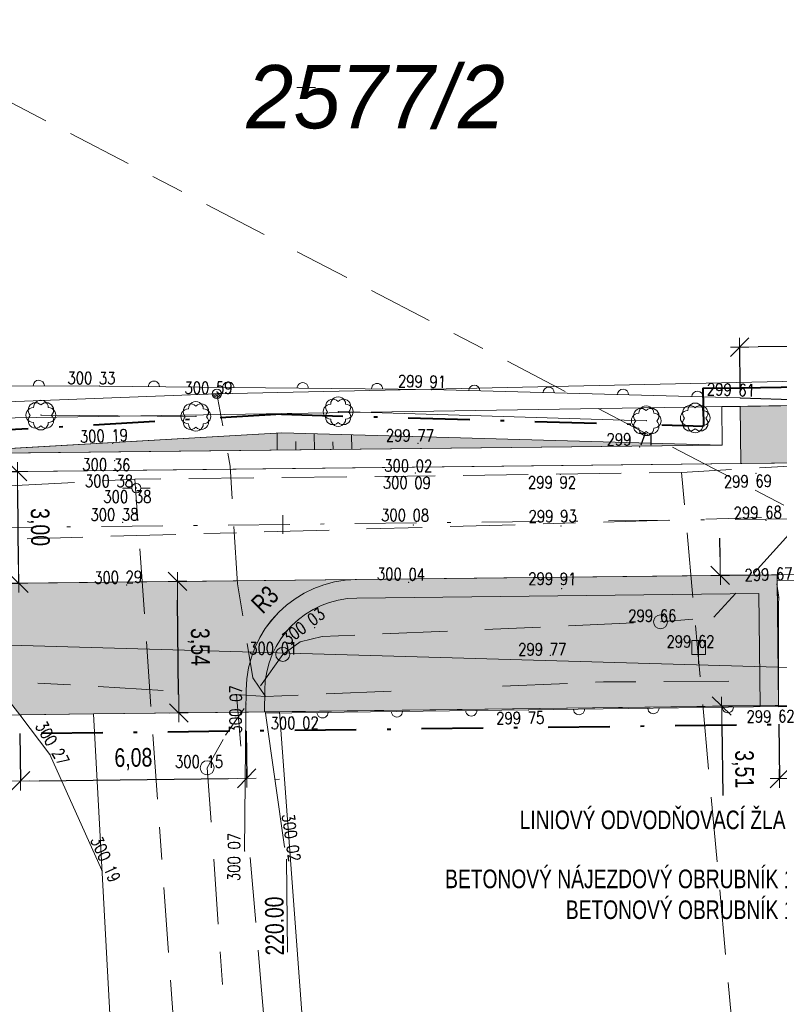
# Model space of a CAD drawing. Header units: metres. Extents: x -456831 to -456516, y -1111244 to -1111169.
# Tile 3 of 18: x -456808 to -456787, y -1111225 to -1111198. Entities that reach past the tile are written whole.
import ezdxf
from ezdxf.enums import TextEntityAlignment as Align

# ---------------------------------------------------------------- set-up
doc = ezdxf.new("R2010")
doc.units = ezdxf.units.M
doc.header["$MEASUREMENT"] = 0
for name, pattern in [('6.1622', [40, 3.5, -3, 7, -3, 3.5, 3.5, -3, 7, -3, 3.5]), ('6.2322', [40, 3.5, -3, 7, -4, 6, -3, 7, -3, 3.5]), ('6.6022', [39, 3.5, -3, 7, -6, -6, 7, -3, 3.5]), ('DGN Style 4', [13.241501, 6.616615, -3.308308, 0.008271, -3.308308])]:
    doc.linetypes.add(name, pattern=pattern)
doc.layers.get('0').update_dxf_attribs({"lineweight": 13})
for name, color, linetype, lineweight in [('BARVY_KOMUNIKACE', 254, 'Continuous', 0), ('BARVY_KRAJNICE', 101, 'Continuous', 0), ('BARVY_NASYP', 71, 'Continuous', 0), ('BARVY_OPRAVA STERK', 191, 'Continuous', 0), ('BARVY_OPRAVA_STERK_KOM', 221, 'Continuous', 0), ('HRANICE', 7, 'Continuous', 13), ('Hranice parcel', 9, 'Continuous', 13), ('HRANICE STAVENISTE', 136, 'DGN Style 4', 40), ('HRANICE_VSTUP', 4, 'Continuous', 30), ('HRANY NAVRH', 1, 'Continuous', 13), ('HRANY_NASYP', 96, 'Continuous', 13), ('HRANY_ZELEN', 96, 'Continuous', 13), ('IS_CEZ_NN_NADZ', 1, 'Continuous', 0), ('IS_CEZ_NN_PODZ', 1, '6.6022', 0), ('IS_SMVAK_KANAL_SPL_TRASA', 32, '6.2322', 0), ('IS_SMVAK_VODA_TRASA', 5, '6.1622', 0), ('KOMUNIKACE', 7, 'Continuous', 13), ('KOMUNIKACE_CHODNIK', 7, 'Continuous', 13), ('KOTY', 1, 'Continuous', 13), ('KRAJNICE', 1, 'Continuous', 13), ('KULTURA', 3, 'Continuous', 13), ('OBJEKTY_ODVODNOVACI_ZLAB', 7, 'Continuous', 13), ('OSA', 1, 'DGN Style 4', 13), ('Parcelní čísla', 9, 'Continuous', 13), ('POLOMERY', 1, 'Continuous', 13), ('POPIS OBRUB', 1, 'Continuous', 13), ('POPIS ZLABU', 1, 'Continuous', 13), ('SIT', 5, 'Continuous', 13), ('SITE_ELEKTRIKA', 7, 'Continuous', 13), ('SITE_KANALIZACE', 7, 'Continuous', 13), ('SITE_VODOVOD', 7, 'Continuous', 13), ('SKRYTE_BODY', 7, 'Continuous', 0), ('SRAFY NASYP', 96, 'Continuous', 13), ('STANIČENÍ', 1, 'Continuous', 13), ('TEREN', 7, 'Continuous', 13), ('VYSKY', 34, 'Continuous', 0)]:
    doc.layers.add(name, color=color, linetype=linetype, lineweight=lineweight)
doc.styles.add('ARIAL', font='arial.ttf')
doc.styles.add('ROMANS', font='romans.shx')
doc.styles.add('Style-Arial', font='arial.ttf')
doc.styles.add('Style-cs_Italics', font='cs_Italics.shx')
doc.styles.add('Style-Times New Roman', font='times.ttf')
doc.dimstyles.new('1 500', dxfattribs={"dimtxt": 1, "dimasz": 1, "dimexe": 0, "dimexo": 1, "dimgap": 0.5, "dimtad": 1, "dimzin": 0, "dimtxsty": 'Style-Times New Roman', "dimblk": 'KONCOVA ZNACKA KOTY_1.0', "dimcen": 0, "dimazin": 3, "dimtfac": 1, "dimtdec": 0, "dimtofl": 0, "dimtmove": 0, "dimatfit": 1, "dimldrblk": 'KONCOVA ZNACKA KOTY_1.0', "dimfxl": 0, "dimtolj": 1, "dimtzin": 0, "dimarcsym": 0})

# ---------------------------------------------------------------- blocks, each defined once
blk = doc.blocks.new('SIT')
at = {"color": 0, "linetype": 'ByBlock', "lineweight": -2}
for p, q in [((-1, 0), (1, 0)), ((0, 1), (0, -1))]:
    blk.add_line(p, q, dxfattribs=at)
blk = doc.blocks.new('SOUP_V')
at = {"color": 0, "linetype": 'ByBlock', "lineweight": -2}
for p, q in [((-0.5, 0), (-1.5, 0)), ((0.5, 0), (1.5, 0))]:
    blk.add_line(p, q, dxfattribs=at)
blk.add_circle((0, 0), 0.5, dxfattribs=at)
blk.add_point((0, 0), dxfattribs=at)
blk = doc.blocks.new('SAK')
at = {"color": 0, "linetype": 'ByBlock', "lineweight": -2}
blk.add_circle((0, 0), 0.75, dxfattribs=at)
blk = doc.blocks.new('KER')
at = {"color": 0, "linetype": 'ByBlock', "lineweight": -2, "flags": 128}
blk.add_lwpolyline([(-0.8, -0.8, 1.000074), (0.8, -0.8)], format="xyb", dxfattribs=at)
at = {"color": 0, "linetype": 'ByBlock', "lineweight": -2}
for centre, start, end in [((-0.57, 0.53), 44.9958, 225.0042), ((0, 0.8), 359.9958, 180.0042), ((0.57, 0.53), 314.9989, 135.0011), ((-0.8, 0), 89.9989, 270.0011), ((0.8, 0), 269.9989, 90.0011), ((-0.57, -0.6), 134.9989, 315.0011), ((0.57, -0.6), 224.9958, 45.0042)]:
    blk.add_arc(centre, 0.8, start, end, dxfattribs=at)
blk = doc.blocks.new('SAV')
at = {"color": 0, "linetype": 'ByBlock', "lineweight": -2}
for p, q in [((-0.75, 0.75), (-0.75, -0.75)), ((-0.75, 0.75), (0.75, 0.75)), ((0, 0.75), (0, -1.75)), ((0.75, 0.75), (0.75, -0.75)), ((-0.75, -0.75), (0.75, -0.75))]:
    blk.add_line(p, q, dxfattribs=at)
blk = doc.blocks.new('SLOUPB')
at = {"color": 0, "linetype": 'ByBlock', "lineweight": -2}
blk.add_line((-0.5, 0), (0.5, 0), dxfattribs=at)
blk.add_circle((0, 0), 0.5, dxfattribs=at)
for radius in [0.35, 0.2]:
    blk.add_arc((0, 0), radius, 180, 0, dxfattribs=at)
blk = doc.blocks.new('PLOTZDEN')
at = {"color": 0, "linetype": 'ByBlock', "lineweight": -2}
blk.add_arc((0, 0), 0.6, 270, 90, dxfattribs=at)
blk = doc.blocks.new('PLOTDREV')
at = {"color": 0, "linetype": 'ByBlock', "lineweight": -2}
blk.add_line((0, 0), (0.48, 0), dxfattribs=at)
blk = doc.blocks.new('KONCOVA ZNACKA KOTY_1.0')
blk.add_line((0, 0), (-1, 0))
at = {"layer": 'KOTY'}
for p, q in [((-0.5, -0.5), (0.5, 0.5)), ((-0.5, 0), (0.5, 0)), ((0, -0.5), (0, 0.5))]:
    blk.add_line(p, q, dxfattribs=at)
blk = doc.blocks.new('*D59')
at = {"layer": 'Defpoints', "color": 0, "linetype": 'Continuous', "lineweight": 13}
for p in [(-456787.299, -1111216.612), (-456781.425, -1111216.548), (-456781.404, -1111218.511)]:
    blk.add_point(p, dxfattribs=at)
at = {"layer": 'KOTY', "color": 0, "linetype": 'ByBlock', "lineweight": -2}
for p, q in [((-456787.294, -1111217.112), (-456787.278, -1111218.575)), ((-456781.42, -1111217.048), (-456781.404, -1111218.511))]:
    blk.add_line(p, q, dxfattribs=at)
at = {"layer": 'KOTY', "linetype": 'Continuous', "lineweight": -2}
blk.add_line((-456786.778, -1111218.57), (-456781.904, -1111218.516), dxfattribs=at)
at = {"layer": 'KOTY', "linetype": 'Continuous', "lineweight": -2, "xscale": 0.5, "yscale": 0.5, "zscale": 0.5}
for p, rotation in [((-456781.404, -1111218.511), 0.6292936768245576), ((-456787.278, -1111218.575), 180.6292936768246)]:
    blk.add_blockref('KONCOVA ZNACKA KOTY_1.0', p, dxfattribs=dict(at, rotation=rotation))
at = {"layer": 'KOTY', "color": 7, "linetype": 'Continuous', "insert": (-456784.347, -1111217.992), "char_height": 0.5, "attachment_point": 5, "rotation": 0.6293, "style": 'ARIAL'}
blk.add_mtext('\\A1;\\H1x;\\W0.75;5,87', dxfattribs=at)
blk = doc.blocks.new('*D63')
at = {"layer": 'Defpoints', "color": 0, "linetype": 'Continuous', "lineweight": 13}
for p in [(-456788.346, -1111206.98), (-456788.329, -1111208.554), (-456784.693, -1111208.514)]:
    blk.add_point(p, dxfattribs=at)
at = {"layer": 'KOTY', "color": 0, "linetype": 'ByBlock', "lineweight": -2}
for p, q in [((-456788.334, -1111208.054), (-456788.346, -1111206.98)), ((-456784.699, -1111208.015), (-456784.711, -1111206.94))]:
    blk.add_line(p, q, dxfattribs=at)
at = {"layer": 'KOTY', "linetype": 'Continuous', "lineweight": -2}
blk.add_line((-456785.211, -1111206.945), (-456787.846, -1111206.974), dxfattribs=at)
at = {"layer": 'KOTY', "linetype": 'Continuous', "lineweight": -2, "xscale": 0.5, "yscale": 0.5, "zscale": 0.5}
for p, rotation in [((-456788.346, -1111206.98), 180.6292936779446), ((-456784.711, -1111206.94), 0.6292936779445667)]:
    blk.add_blockref('KONCOVA ZNACKA KOTY_1.0', p, dxfattribs=dict(at, rotation=rotation))
at = {"layer": 'KOTY', "color": 7, "linetype": 'Continuous', "insert": (-456786.534, -1111206.409), "char_height": 0.5, "attachment_point": 5, "rotation": 0.6293, "style": 'ARIAL'}
blk.add_mtext('\\A1;\\H1x;\\W0.75;3,64', dxfattribs=at)
blk = doc.blocks.new('*D69')
at = {"layer": 'Defpoints', "color": 0, "linetype": 'Continuous', "lineweight": 13}
for p in [(-456788.868, -1111213.117), (-456787.338, -1111213.1), (-456787.299, -1111216.612)]:
    blk.add_point(p, dxfattribs=at)
at = {"layer": 'KOTY', "linetype": 'Continuous', "lineweight": -2}
for p, q in [((-456788.873, -1111212.617), (-456788.879, -1111212.117)), ((-456788.824, -1111217.129), (-456788.803, -1111219.03))]:
    blk.add_line(p, q, dxfattribs=at)
at = {"layer": 'KOTY', "color": 0, "linetype": 'ByBlock', "lineweight": -2}
for p, q in [((-456787.838, -1111213.106), (-456788.868, -1111213.117)), ((-456787.799, -1111216.618), (-456788.829, -1111216.629))]:
    blk.add_line(p, q, dxfattribs=at)
at = {"layer": 'KOTY', "linetype": 'Continuous', "lineweight": -2, "xscale": 0.5, "yscale": 0.5, "zscale": 0.5}
for p, rotation in [((-456788.868, -1111213.117), 270.6292936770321), ((-456788.829, -1111216.629), 90.62929367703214)]:
    blk.add_blockref('KONCOVA ZNACKA KOTY_1.0', p, dxfattribs=dict(at, rotation=rotation))
at = {"layer": 'KOTY', "color": 7, "linetype": 'Continuous', "insert": (-456788.26, -1111218.324), "char_height": 0.5, "attachment_point": 5, "rotation": 270.6293, "style": 'ARIAL'}
blk.add_mtext('\\A1;\\H1x;\\W0.75;3,51', dxfattribs=at)
blk = doc.blocks.new('*D71')
at = {"layer": 'Defpoints', "color": 0, "linetype": 'Continuous', "lineweight": 13}
for p in [(-456807.702, -1111216.866), (-456801.619, -1111216.791), (-456801.597, -1111218.568)]:
    blk.add_point(p, dxfattribs=at)
at = {"layer": 'KOTY', "color": 0, "linetype": 'ByBlock', "lineweight": -2}
for p, q in [((-456807.696, -1111217.366), (-456807.68, -1111218.643)), ((-456801.613, -1111217.291), (-456801.597, -1111218.568))]:
    blk.add_line(p, q, dxfattribs=at)
at = {"layer": 'KOTY', "linetype": 'Continuous', "lineweight": -2}
blk.add_line((-456807.18, -1111218.637), (-456802.097, -1111218.574), dxfattribs=at)
at = {"layer": 'KOTY', "linetype": 'Continuous', "lineweight": -2, "xscale": 0.5, "yscale": 0.5, "zscale": 0.5}
for p, rotation in [((-456807.68, -1111218.643), 180.7044571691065), ((-456801.597, -1111218.568), 0.7044571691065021)]:
    blk.add_blockref('KONCOVA ZNACKA KOTY_1.0', p, dxfattribs=dict(at, rotation=rotation))
at = {"layer": 'KOTY', "color": 7, "linetype": 'Continuous', "insert": (-456804.645, -1111218.055), "char_height": 0.5, "attachment_point": 5, "rotation": 0.7045, "style": 'ARIAL'}
blk.add_mtext('\\A1;\\H1x;\\W0.75;6,08', dxfattribs=at)
blk = doc.blocks.new('*D73')
at = {"layer": 'Defpoints', "color": 0, "linetype": 'Continuous', "lineweight": 13}
for p in [(-456808.709, -1111210.335), (-456807.762, -1111210.324), (-456808.676, -1111213.335)]:
    blk.add_point(p, dxfattribs=at)
at = {"layer": 'KOTY', "color": 0, "linetype": 'ByBlock', "lineweight": -2}
for p, q in [((-456808.209, -1111210.329), (-456807.762, -1111210.324)), ((-456808.176, -1111213.329), (-456807.729, -1111213.324))]:
    blk.add_line(p, q, dxfattribs=at)
at = {"layer": 'KOTY', "linetype": 'Continuous', "lineweight": -2}
blk.add_line((-456807.734, -1111212.824), (-456807.756, -1111210.824), dxfattribs=at)
at = {"layer": 'KOTY', "linetype": 'Continuous', "lineweight": -2, "xscale": 0.5, "yscale": 0.5, "zscale": 0.5}
for p, rotation in [((-456807.762, -1111210.324), 90.62929367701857), ((-456807.729, -1111213.324), 270.6292936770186)]:
    blk.add_blockref('KONCOVA ZNACKA KOTY_1.0', p, dxfattribs=dict(at, rotation=rotation))
at = {"layer": 'KOTY', "color": 7, "linetype": 'Continuous', "insert": (-456807.195, -1111211.818), "char_height": 0.5, "attachment_point": 5, "rotation": 270.6293, "style": 'ARIAL'}
blk.add_mtext('\\A1;\\H1x;\\W0.75;3,00', dxfattribs=at)
blk = doc.blocks.new('*D75')
at = {"layer": 'Defpoints', "color": 0, "linetype": 'Continuous', "lineweight": 13}
for p in [(-456803.708, -1111213.28), (-456803.461, -1111213.277), (-456803.67, -1111216.815)]:
    blk.add_point(p, dxfattribs=at)
at = {"layer": 'KOTY', "color": 0, "linetype": 'ByBlock', "lineweight": -2}
for p, q in [((-456803.208, -1111213.275), (-456803.461, -1111213.277)), ((-456803.17, -1111216.81), (-456803.422, -1111216.813))]:
    blk.add_line(p, q, dxfattribs=at)
at = {"layer": 'KOTY', "linetype": 'Continuous', "lineweight": -2}
blk.add_line((-456803.428, -1111216.313), (-456803.456, -1111213.777), dxfattribs=at)
at = {"layer": 'KOTY', "linetype": 'Continuous', "lineweight": -2, "xscale": 0.5, "yscale": 0.5, "zscale": 0.5}
for p, rotation in [((-456803.461, -1111213.277), 90.62929367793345), ((-456803.422, -1111216.813), 270.6292936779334)]:
    blk.add_blockref('KONCOVA ZNACKA KOTY_1.0', p, dxfattribs=dict(at, rotation=rotation))
at = {"layer": 'KOTY', "color": 7, "linetype": 'Continuous', "insert": (-456802.891, -1111215.039), "char_height": 0.5, "attachment_point": 5, "rotation": 270.6293, "style": 'ARIAL'}
blk.add_mtext('\\A1;\\H1x;\\W0.75;3,54', dxfattribs=at)

msp = doc.modelspace()

# ---------------------------------------------------------------- hatches: boundary and pattern name
at = {"layer": 'BARVY_KRAJNICE', "ltscale": 0.25}
for points in [[(-456798.647, -1111213.224, 0.408268), (-456801.613, -1111216.196), (-456801.619, -1111216.791), (-456801.119, -1111216.785), (-456801.113, -1111216.201, -0.408268), (-456798.641, -1111213.724), (-456787.832, -1111213.606), (-456787.799, -1111216.618), (-456787.299, -1111216.612), (-456787.336, -1111213.25), (-456787.338, -1111213.1)], [(-456798.641, -1111213.724, 0.408268), (-456801.113, -1111216.201), (-456801.119, -1111216.785), (-456787.799, -1111216.618), (-456787.832, -1111213.606)]]:
    msp.add_hatch(color=256, dxfattribs=at).paths.add_polyline_path(points)
at = {"layer": 'BARVY_NASYP', "ltscale": 0.25}
msp.add_hatch(color=256, dxfattribs=at).paths.add_polyline_path([(-456810.651, -1111209.856), (-456800.657, -1111209.286), (-456788.817, -1111209.616)])
at = {"layer": 'BARVY_OPRAVA STERK', "ltscale": 0.25}
msp.add_hatch(color=256, dxfattribs=at).paths.add_polyline_path([(-456788.312, -1111210.111), (-456788.329, -1111208.572), (-456784.693, -1111208.514), (-456784.676, -1111210.071)])
at = {"layer": 'BARVY_OPRAVA_STERK_KOM', "ltscale": 0.25, "extrusion": (0, 0, -1)}
msp.add_hatch(color=256, dxfattribs=at).paths.add_polyline_path([(456801.613, -1111216.196, 0.408266), (456798.647, -1111213.224), (456814.395, -1111213.397, 0.236738), (456807.948, -1111216.543), (456807.702, -1111216.866), (456805.72, -1111216.84), (456801.619, -1111216.791)])

# ---------------------------------------------------------------- linework, layer by layer
at = {"layer": 'BARVY_KOMUNIKACE', "ltscale": 0.25, "flags": 128}
for points in [[(-456668.942, -1111208.542, 0.024809), (-456693.634, -1111212.07), (-456702.229, -1111213.737, -0.098325), (-456713.331, -1111213.687), (-456725.395, -1111211.236, 0.052921), (-456742.522, -1111209.608), (-456749.852, -1111209.688), (-456765.531, -1111209.861), (-456784.676, -1111210.071), (-456788.312, -1111210.111), (-456818.051, -1111210.437, -0.236038), (-456830.115, -1111204.571)], [(-456830.115, -1111213.556, 0.001344), (-456824.73, -1111213.511), (-456814.395, -1111213.397), (-456798.647, -1111213.224), (-456787.338, -1111213.1), (-456781.464, -1111213.036), (-456775.948, -1111212.975), (-456768.919, -1111212.898), (-456742.489, -1111212.608, -0.052921), (-456725.993, -1111214.175), (-456713.928, -1111216.627, 0.098325), (-456701.658, -1111216.682), (-456696.471, -1111215.677), (-456693.063, -1111215.016, -0.024809), (-456668.666, -1111211.529)]]:
    msp.add_lwpolyline(points, format="xyb", dxfattribs=at)
at = {"layer": 'BARVY_KRAJNICE', "ltscale": 0.25, "flags": 128}
msp.add_lwpolyline([(-456830.115, -1111204.571, 0.236038), (-456818.051, -1111210.437), (-456788.312, -1111210.111), (-456788.329, -1111208.572), (-456788.828, -1111208.58), (-456788.817, -1111209.616), (-456810.651, -1111209.856), (-456810.651, -1111209.856), (-456818.057, -1111209.937, -0.248304), (-456830.115, -1111203.724)], format="xyb", dxfattribs=at)
for points in [[(-456798.647, -1111213.224, 0.408268), (-456801.613, -1111216.196), (-456801.619, -1111216.791), (-456801.119, -1111216.785), (-456801.113, -1111216.201, -0.408268), (-456798.641, -1111213.724), (-456787.832, -1111213.606), (-456787.799, -1111216.618), (-456787.299, -1111216.612), (-456787.336, -1111213.25), (-456787.338, -1111213.1)], [(-456798.641, -1111213.724, 0.408268), (-456801.113, -1111216.201), (-456801.119, -1111216.785), (-456787.799, -1111216.618), (-456787.832, -1111213.606)]]:
    msp.add_lwpolyline(points, format="xyb", close=True, dxfattribs=at)
at = {"layer": 'BARVY_NASYP', "ltscale": 0.25, "flags": 128}
msp.add_lwpolyline([(-456788.817, -1111209.616), (-456800.657, -1111209.286), (-456810.651, -1111209.856)], close=True, dxfattribs=at)
at = {"layer": 'BARVY_OPRAVA STERK', "ltscale": 0.25, "flags": 128}
msp.add_lwpolyline([(-456784.676, -1111210.071), (-456784.693, -1111208.514), (-456788.329, -1111208.572), (-456788.312, -1111210.111)], close=True, dxfattribs=at)
at = {"layer": 'BARVY_OPRAVA_STERK_KOM', "ltscale": 0.25, "flags": 128}
msp.add_lwpolyline([(-456801.613, -1111216.196, -0.408266), (-456798.647, -1111213.224), (-456814.395, -1111213.397, -0.236738), (-456807.948, -1111216.543), (-456807.702, -1111216.866), (-456805.72, -1111216.84), (-456801.619, -1111216.791)], format="xyb", close=True, dxfattribs=at)
at = {"layer": 'HRANICE', "ltscale": 0.25}
for p, q in [((-456812.822, -1111208.001), (-456805.554, -1111208.026)), ((-456805.554, -1111208.026), (-456796.633, -1111208.121)), ((-456796.633, -1111208.121), (-456788.331, -1111208.346)), ((-456794.029, -1111216.73), (-456787.299, -1111216.638)), ((-456801.092, -1111216.815), (-456794.029, -1111216.73)), ((-456800.579, -1111220.412), (-456801.092, -1111216.815))]:
    msp.add_line(p, q, dxfattribs=at)
at = {"layer": 'Hranice parcel', "ltscale": 0.25}
for p, q in [((-456830.115, -1111214.352), (-456762.71, -1111216.29)), ((-456780.73, -1111216.53), (-456800.72, -1111216.78)), ((-456805.72, -1111216.84), (-456830.115, -1111217.155)), ((-456800.72, -1111216.78), (-456805.72, -1111216.84)), ((-456804.328, -1111242.314), (-456805.72, -1111216.84)), ((-456800.72, -1111216.78), (-456798.814, -1111242.314))]:
    msp.add_line(p, q, dxfattribs=at)
at = {"layer": 'Hranice parcel', "ltscale": 0.25, "flags": 128}
msp.add_lwpolyline([(-456830.115, -1111199.799), (-456827.11, -1111205.77), (-456816.84, -1111209.02), (-456782.5, -1111208.48)], dxfattribs=at)
at = {"layer": 'HRANICE STAVENISTE', "ltscale": 0.25}
for p, q in [((-456789.334, -1111208.087), (-456788.336, -1111208.072)), ((-456789.334, -1111208.087), (-456789.323, -1111209.102)), ((-456788.336, -1111208.072), (-456784.701, -1111208.015)), ((-456800.664, -1111208.786), (-456810.679, -1111209.357)), ((-456800.664, -1111208.786), (-456789.323, -1111209.102)), ((-456810.532, -1111217.398), (-456767.375, -1111216.88))]:
    msp.add_line(p, q, dxfattribs=at)
at = {"layer": 'HRANICE_VSTUP', "ltscale": 0.25}
for p, q in [((-456788.331, -1111208.346), (-456784.694, -1111208.452)), ((-456787.299, -1111216.638), (-456783.098, -1111216.594))]:
    msp.add_line(p, q, dxfattribs=at)
at = {"layer": 'HRANY NAVRH', "ltscale": 0.25}
for p, q in [((-456788.329, -1111208.572), (-456784.693, -1111208.514)), ((-456788.329, -1111208.572), (-456788.312, -1111210.111)), ((-456742.522, -1111209.608), (-456818.051, -1111210.437)), ((-456742.489, -1111212.608), (-456824.73, -1111213.511)), ((-456787.299, -1111216.612), (-456787.338, -1111213.1)), ((-456781.462, -1111213.186), (-456787.336, -1111213.25)), ((-456801.619, -1111216.791), (-456801.613, -1111216.196)), ((-456787.299, -1111216.612), (-456781.425, -1111216.539)), ((-456807.702, -1111216.866), (-456805.72, -1111216.84)), ((-456805.72, -1111216.84), (-456801.619, -1111216.791))]:
    msp.add_line(p, q, dxfattribs=at)
at = {"layer": 'HRANY NAVRH', "ltscale": 0.25, "extrusion": (0, 0, -1)}
msp.add_arc((456798.614, -1111216.224), 3, 0.5361, 89.3707, dxfattribs=at)
at = {"layer": 'HRANY_NASYP', "ltscale": 0.25}
for q in [(-456810.651, -1111209.856), (-456788.817, -1111209.616)]:
    msp.add_line((-456800.657, -1111209.286), q, dxfattribs=at)
at = {"layer": 'HRANY_ZELEN', "ltscale": 0.25}
msp.add_line((-456787.799, -1111216.618), (-456801.119, -1111216.785), dxfattribs=at)
at = {"layer": 'IS_CEZ_NN_NADZ', "ltscale": 0.25}
msp.add_line((-456830.115, -1111209.289), (-456802.401, -1111208.236), dxfattribs=at)
msp.add_lwpolyline([(-456802.401, -1111208.236), (-456765.414, -1111207.429)], dxfattribs=at)
at = {"layer": 'IS_CEZ_NN_PODZ', "ltscale": 0.25}
for points in [[(-456830.115, -1111202.131), (-456830, -1111202.4), (-456828.15, -1111206.03), (-456824.63, -1111207.69), (-456819.36, -1111209.21), (-456812.72, -1111210), (-456812.59, -1111215.75), (-456807.21, -1111216.01), (-456801.87, -1111216.32)], [(-456802.401, -1111208.236), (-456802.04, -1111210.18), (-456801.85, -1111213.34), (-456801.43, -1111215.87), (-456801.09, -1111216.37)], [(-456801.09, -1111216.37), (-456792.01, -1111215.98), (-456780.731, -1111215.897), (-456780.69, -1111216.335)], [(-456799.656, -1111242.314), (-456799.79, -1111240.28), (-456801.22, -1111224.06), (-456801.87, -1111216.32)], [(-456801.87, -1111216.32), (-456801.09, -1111216.37)]]:
    msp.add_lwpolyline(points, dxfattribs=at)
at = {"layer": 'IS_SMVAK_KANAL_SPL_TRASA', "ltscale": 0.25}
for p, q in [((-456812.213, -1111198.18), (-456786.581, -1111211.53)), ((-456830.115, -1111212.778), (-456786.581, -1111211.53)), ((-456800.951, -1111242.314), (-456802.661, -1111218.285))]:
    msp.add_line(p, q, dxfattribs=at)
for points in [[(-456790.475, -1111214.362), (-456789.04, -1111214.24), (-456786.581, -1111211.53), (-456786.581, -1111211.53)], [(-456800.63, -1111215.238), (-456800.16, -1111214.9), (-456799.57, -1111214.76), (-456790.475, -1111214.362)], [(-456802.661, -1111218.285), (-456802.17, -1111217.41), (-456802.17, -1111217.41), (-456800.63, -1111215.238)]]:
    msp.add_lwpolyline(points, dxfattribs=at)
at = {"layer": 'IS_SMVAK_VODA_TRASA', "ltscale": 0.25}
for p, q in [((-456789.907, -1111210.35), (-456789.488, -1111214.966)), ((-456804.61, -1111210.53), (-456804.59, -1111210.78)), ((-456804.59, -1111210.78), (-456802.344, -1111242.314)), ((-456789.488, -1111214.966), (-456787.989, -1111231.323))]:
    msp.add_line(p, q, dxfattribs=at)
for points in [[(-456763.052, -1111208.842), (-456763.73, -1111208.81), (-456789.907, -1111210.35), (-456797.28, -1111210.45), (-456804.61, -1111210.53)], [(-456804.61, -1111210.53), (-456810.003, -1111210.81), (-456830.115, -1111211.379)]]:
    msp.add_lwpolyline(points, dxfattribs=at)
at = {"layer": 'KOMUNIKACE', "ltscale": 0.25}
for p, q in [((-456787.343, -1111213.343), (-456787.297, -1111213.71)), ((-456807.702, -1111216.866), (-456806.891, -1111217.928)), ((-456801.654, -1111220.527), (-456801.619, -1111216.791)), ((-456806.891, -1111217.928), (-456805.494, -1111221.037))]:
    msp.add_line(p, q, dxfattribs=at)
at = {"layer": 'KOMUNIKACE_CHODNIK', "ltscale": 0.25}
msp.add_line((-456787.303, -1111213.892), (-456787.299, -1111216.638), dxfattribs=at)
at = {"layer": 'KRAJNICE', "ltscale": 0.25}
for p, q in [((-456788.828, -1111208.58), (-456788.329, -1111208.572)), ((-456788.828, -1111208.58), (-456788.817, -1111209.616)), ((-456788.817, -1111209.616), (-456818.057, -1111209.937)), ((-456787.832, -1111213.606), (-456798.641, -1111213.724)), ((-456787.799, -1111216.618), (-456787.832, -1111213.606)), ((-456801.119, -1111216.785), (-456801.113, -1111216.201)), ((-456787.799, -1111216.618), (-456787.299, -1111216.612)), ((-456801.119, -1111216.785), (-456801.619, -1111216.791))]:
    msp.add_line(p, q, dxfattribs=at)
at = {"layer": 'KRAJNICE', "ltscale": 0.25, "extrusion": (0, 0, -1)}
msp.add_arc((456798.614, -1111216.224), 2.5, 0.5361, 89.3707, dxfattribs=at)
at = {"layer": 'KULTURA', "ltscale": 0.25}
for p, q in [((-456799.14, -1111208.714), (-456790.858, -1111208.958)), ((-456807.133, -1111208.807), (-456802.966, -1111208.841))]:
    msp.add_line(p, q, dxfattribs=at)
at = {"layer": 'OBJEKTY_ODVODNOVACI_ZLAB', "ltscale": 0.25}
msp.add_line((-456787.303, -1111213.892), (-456787.297, -1111213.71), dxfattribs=at)
at = {"layer": 'OSA', "ltscale": 0.25}
msp.add_line((-456742.506, -1111211.108), (-456824.747, -1111212.011), dxfattribs=at)
at = {"layer": 'SKRYTE_BODY', "ltscale": 0.25}
for p in [(-456805.554, -1111208.026), (-456802.401, -1111208.236), (-456802.401, -1111208.236), (-456796.633, -1111208.121), (-456788.331, -1111208.346), (-456799.14, -1111208.714), (-456807.133, -1111208.807), (-456802.966, -1111208.841), (-456790.858, -1111208.958), (-456805.206, -1111209.569), (-456805.206, -1111209.569), (-456796.995, -1111209.57), (-456796.995, -1111209.57), (-456791.032, -1111209.668), (-456791.032, -1111209.668), (-456805.153, -1111210.035), (-456797.017, -1111210.065), (-456805.08, -1111210.32), (-456797.067, -1111210.364), (-456793.171, -1111210.403), (-456787.904, -1111210.368), (-456787.637, -1111211.638), (-456804.934, -1111211.691), (-456797.123, -1111211.761), (-456793.152, -1111211.784), (-456804.824, -1111213.372), (-456797.241, -1111213.299), (-456797.241, -1111213.299), (-456793.129, -1111213.472), (-456787.343, -1111213.343), (-456787.343, -1111213.343), (-456787.297, -1111213.71), (-456787.297, -1111213.71), (-456787.297, -1111213.71), (-456787.303, -1111213.892), (-456787.303, -1111213.892), (-456787.303, -1111213.892), (-456799.772, -1111214.516), (-456801.617, -1111216.573), (-456787.299, -1111216.638), (-456787.299, -1111216.638), (-456801.092, -1111216.815), (-456794.029, -1111216.73), (-456806.891, -1111217.928), (-456801.654, -1111220.527), (-456800.579, -1111220.412), (-456805.494, -1111221.037)]:
    msp.add_point(p, dxfattribs=at)
at = {"layer": 'SRAFY NASYP', "ltscale": 0.25}
for p, q in [((-456800.782, -1111209.293), (-456800.777, -1111209.748)), ((-456800.28, -1111209.519), (-456800.277, -1111209.742)), ((-456799.782, -1111209.31), (-456799.777, -1111209.737)), ((-456799.279, -1111209.528), (-456799.277, -1111209.731)), ((-456798.781, -1111209.338), (-456798.777, -1111209.726))]:
    msp.add_line(p, q, dxfattribs=at)
at = {"layer": 'STANIČENÍ', "flags": 128}
for points in [[(-456800.627, -1111211.996), (-456800.632, -1111211.496)], [(-456800.503, -1111223.245), (-456800.531, -1111220.746)]]:
    msp.add_lwpolyline(points, dxfattribs=at)
at = {"layer": 'TEREN', "ltscale": 0.25}
msp.add_point((-456793.435, -1111215.264), dxfattribs=at)

# ---------------------------------------------------------------- block references
at = {"layer": 'HRANICE', "ltscale": 0.25, "xscale": 0.25, "yscale": 0.25, "zscale": 0.25}
for name, p, rotation in [('PLOTZDEN', (-456807.188, -1111208.02), 89.80291842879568), ('PLOTZDEN', (-456804.093, -1111208.042), 89.38987855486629), ('PLOTZDEN', (-456802.093, -1111208.063), 89.38987855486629), ('PLOTZDEN', (-456800.094, -1111208.084), 89.38987855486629), ('PLOTZDEN', (-456798.094, -1111208.105), 89.38987855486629), ('PLOTZDEN', (-456795.481, -1111208.152), 88.44755534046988), ('PLOTZDEN', (-456793.482, -1111208.206), 88.44755534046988), ('PLOTZDEN', (-456791.482, -1111208.261), 88.44755534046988), ('PLOTZDEN', (-456789.483, -1111208.315), 88.44755534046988), ('PLOTZDEN', (-456790.664, -1111216.684), 270.7831921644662), ('PLOTZDEN', (-456788.664, -1111216.657), 270.7831921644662), ('PLOTZDEN', (-456799.56, -1111216.797), 270.6894954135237), ('PLOTZDEN', (-456797.561, -1111216.772), 270.6894954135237), ('PLOTZDEN', (-456795.561, -1111216.748), 270.6894954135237), ('PLOTZDEN', (-456792.664, -1111216.711), 270.7831921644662), ('PLOTDREV', (-456800.835, -1111218.613), 8.116721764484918)]:
    msp.add_blockref(name, p, dxfattribs=dict(at, rotation=rotation))
at = {"layer": 'KULTURA', "ltscale": 0.25, "xscale": 0.25, "yscale": 0.25, "zscale": 0.25}
for p in [(-456807.133, -1111208.807), (-456802.966, -1111208.841), (-456799.14, -1111208.714), (-456789.541, -1111208.883), (-456790.858, -1111208.958)]:
    msp.add_blockref('KER', p, dxfattribs=at)
at = {"layer": 'SIT', "ltscale": 0.25, "xscale": 0.25, "yscale": 0.25, "zscale": 0.25}
msp.add_blockref('SIT', (-456800, -1111200), dxfattribs=at)
at = {"layer": 'SITE_ELEKTRIKA', "ltscale": 0.25, "xscale": 0.25, "yscale": 0.25, "zscale": 0.25}
msp.add_blockref('SLOUPB', (-456802.401, -1111208.236), dxfattribs=at)
at = {"layer": 'SITE_KANALIZACE', "ltscale": 0.25, "xscale": 0.25, "yscale": 0.25, "zscale": 0.25}
for p in [(-456790.475, -1111214.362), (-456800.63, -1111215.238), (-456802.661, -1111218.285)]:
    msp.add_blockref('SAK', p, dxfattribs=at)
at = {"layer": 'SITE_VODOVOD', "ltscale": 0.25, "xscale": 0.25, "yscale": 0.25, "zscale": 0.25}
for name, p in [('SOUP_V', (-456804.566, -1111210.768)), ('SAV', (-456789.449, -1111215.057))]:
    msp.add_blockref(name, p, dxfattribs=at)

# ---------------------------------------------------------------- texts
at = {"layer": 'Parcelní čísla', "style": 'Style-cs_Italics'}
msp.add_text('2577/2', height=1.7, dxfattribs=at).set_placement((-456798.131, -1111201.1), align=Align.CENTER)
at = {"layer": 'POLOMERY', "linetype": 'Continuous', "style": 'Style-Arial', "width": 0.74}
msp.add_text('R3', height=0.5, rotation=45.0466, dxfattribs=at).set_placement((-456801.345, -1111213.994), align=Align.MIDDLE_LEFT)
at = {"layer": 'POPIS OBRUB', "style": 'Style-Arial', "width": 0.74}
for s, p in [('BETONOVÝ NÁJEZDOVÝ OBRUBNÍK 150/150 DL. 6 m', (-456783.34, -1111221.272)), ('BETONOVÝ OBRUBNÍK 100/250 DL. 8 m', (-456783.34, -1111222.101))]:
    msp.add_text(s, height=0.5, rotation=0, dxfattribs=at).set_placement(p, align=Align.MIDDLE_RIGHT)
at = {"layer": 'POPIS ZLABU', "style": 'Style-Arial', "width": 0.74}
msp.add_text('LINIOVÝ ODVODŇOVACÍ ŽLAB Ž2 - 5,7 m', height=0.5, rotation=0, dxfattribs=at).set_placement((-456784.268, -1111219.686), align=Align.MIDDLE_RIGHT)
at = {"layer": 'STANIČENÍ', "lineweight": 0, "insert": (-456800.603, -1111221.746), "char_height": 0.5, "attachment_point": 9, "rotation": 90.6293, "line_spacing_factor": 1.8, "style": 'Style-Arial'}
msp.add_mtext('\\H1x;\\W0.74;220.00', dxfattribs=at)
at = {"layer": 'VYSKY', "style": 'ROMANS', "width": 0.8}
for s, rotation, p in [('300 33 ', 359.6969, (-456805.684, -1111207.975)), ('299 91 ', 358.9187, (-456796.799, -1111208.068)), ('299 61 ', 358.3891, (-456788.497, -1111208.291)), ('300 19 ', 2.0213, (-456805.344, -1111209.524)), ('299 77 ', 359.5257, (-456797.125, -1111209.519)), ('299 71 ', 0.3807, (-456791.189, -1111209.62)), ('300 36 ', 359.237, (-456805.287, -1111210.303)), ('300 02 ', 359.5559, (-456797.168, -1111210.332)), ('300 38 ', 359.7045, (-456805.212, -1111210.744)), ('300 09 ', 359.5559, (-456797.206, -1111210.788)), ('299 92 ', 359.9036, (-456793.302, -1111210.778)), ('299 69 ', 1.0717, (-456788.033, -1111210.745)), ('300 38 ', 0.4079, (-456805.064, -1111211.642)), ('300 08 ', 359.5773, (-456797.252, -1111211.66)), ('299 93 ', 0.5923, (-456793.283, -1111211.685)), ('299 68 ', 0.8813, (-456787.768, -1111211.59)), ('300 29 ', 1.2821, (-456804.961, -1111213.325)), ('300 04 ', 359.0712, (-456797.364, -1111213.247)), ('299 67 ', 1.9331, (-456787.476, -1111213.247)), ('299 91 ', 359.434, (-456793.295, -1111213.37)), ('300 03 ', 36.8949, (-456799.906, -1111214.554)), ('300 07 ', 89.4639, (-456801.731, -1111216.628)), ('300 02 ', 0.6895, (-456800.218, -1111217.244)), ('299 75 ', 0.7363, (-456794.154, -1111217.107)), ('299 62 ', 0.6916, (-456787.424, -1111217.065)), ('300 27 ', 300.775, (-456806.915, -1111217.791)), ('300 02 ', 278.1167, (-456800.548, -1111220.276)), ('300 07 ', 89.4639, (-456801.777, -1111220.597)), ('300 19 ', 294.1963, (-456805.504, -1111220.892))]:
    msp.add_text(s, height=0.325, rotation=rotation, dxfattribs=at).set_placement(p, align=Align.CENTER)
for s, p in [('300 59 ', (-456802.537, -1111208.236)), ('300 38 ', (-456804.718, -1111211.161)), ('299 66 ', (-456790.605, -1111214.362)), ('299 62 ', (-456789.579, -1111215.057)), ('300 01 ', (-456800.797, -1111215.238)), ('299 77 ', (-456793.565, -1111215.264)), ('300 15 ', (-456802.791, -1111218.285))]:
    msp.add_text(s, height=0.325, dxfattribs=at).set_placement(p, align=Align.CENTER)

# ---------------------------------------------------------------- dimensions: what is measured, and where the dimension line sits
at = {"layer": 'KOTY', "linetype": 'Continuous'}
for base, p1, p2, angle, picture, middle in [((-456788.346, -1111206.98), (-456784.693, -1111208.514), (-456788.329, -1111208.554), 180.6293, '*D63', (-456786.534, -1111206.409)), ((-456807.762, -1111210.324), (-456808.676, -1111213.335), (-456808.709, -1111210.335), 90.6293, '*D73', (-456807.195, -1111211.818)), ((-456803.461, -1111213.277), (-456803.67, -1111216.815), (-456803.708, -1111213.28), 90.6293, '*D75', (-456802.891, -1111215.039)), ((-456781.404, -1111218.511), (-456787.299, -1111216.612), (-456781.425, -1111216.548), 0.6293, '*D59', (-456784.347, -1111217.992)), ((-456801.597, -1111218.568), (-456807.702, -1111216.866), (-456801.619, -1111216.791), 0.7045, '*D71', (-456804.645, -1111218.055))]:
    dim = msp.add_linear_dim(base=base, p1=p1, p2=p2, angle=angle, text='\\H1x;\\W0.75;<>', dimstyle='1 500', override={"dimscale": 0, "dimtxt": 0.5, "dimasz": 0.5, "dimexo": 0.5, "dimgap": 0.25, "dimtxsty": 'ARIAL', "dimclrd": 256, "dimclrt": 7, "dimtdec": 2}, dxfattribs=at)
    dim.commit()
    dim.dimension.update_dxf_attribs({"geometry": picture, "text_midpoint": middle})
dim = msp.add_linear_dim(base=(-456788.868, -1111213.117), p1=(-456787.299, -1111216.612), p2=(-456787.338, -1111213.1), angle=90.6293, text='\\H1x;\\W0.75;<>', dimstyle='1 500', override={"dimscale": 0, "dimtxt": 0.5, "dimasz": 0.5, "dimexo": 0.5, "dimgap": 0.25, "dimtxsty": 'ARIAL', "dimclrd": 256, "dimclrt": 7, "dimtdec": 2}, dxfattribs=at)
dim.commit()
dim.dimension.update_dxf_attribs({"geometry": '*D69', "text_midpoint": (-456788.811, -1111218.33), "dimtype": 160})

doc.saveas('drawing.dxf')
